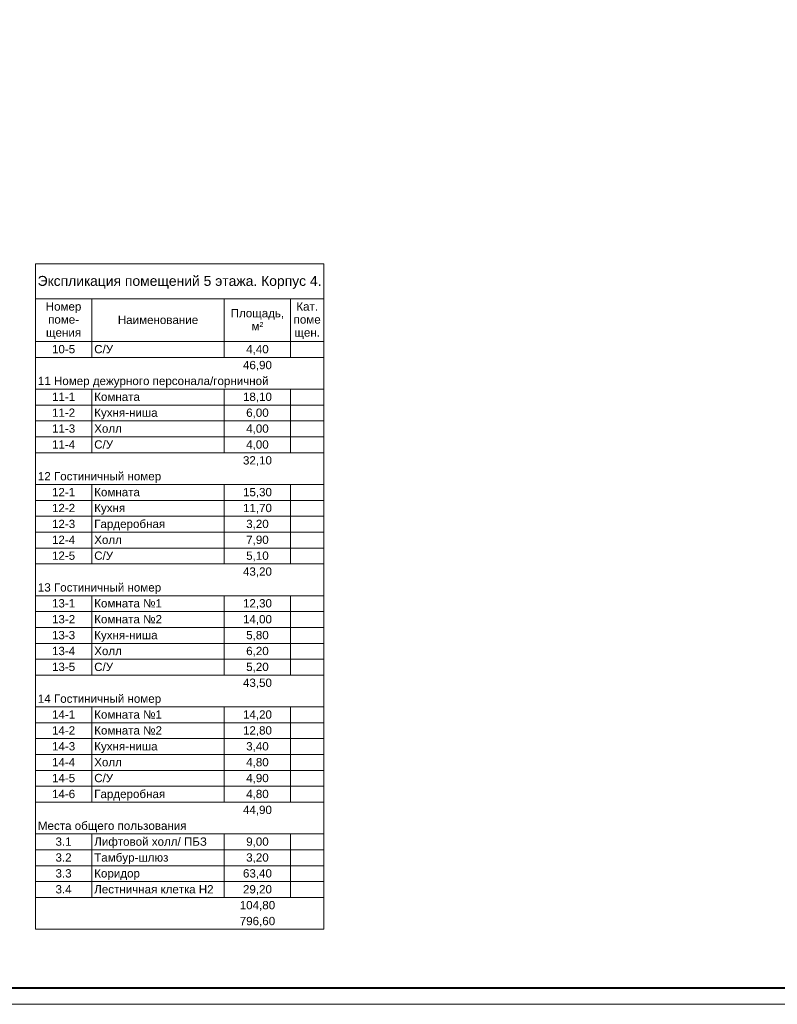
# Model space of a CAD drawing. Header units: millimetres. Extents: x -816133 to 919604, y 87941 to 147341.
# Tile 38 of 256: x -199505 to -176647, y 87941 to 117641. Entities that reach past the tile are written whole.
import ezdxf

# ---------------------------------------------------------------- set-up
doc = ezdxf.new("R2010")
doc.units = ezdxf.units.MM
doc.layers.add('A-010-M_LINE-T', color=7, linetype='Continuous', lineweight=18)
doc.layers.add('Z-000-P_SCHED', color=7, linetype='Continuous', lineweight=20)
doc.layers.add('формат', color=250, linetype='Continuous')
doc.styles.add('Arial', font='arial.ttf', dxfattribs={"width": 0.9, "height": 700})
doc.styles.add('Arial_4', font='arial.ttf', dxfattribs={"height": 3})
doc.styles.add('Arial_5', font='arial.ttf', dxfattribs={"height": 2.5})

# ---------------------------------------------------------------- blocks, each defined once
blk = doc.blocks.new('*U1162')
at = {"color": 0, "lineweight": 0}
blk.add_lwpolyline([(-841, 0), (0, 0), (0, 594), (-841, 594)], close=True, dxfattribs=at)
at = {"lineweight": 40}
blk.add_lwpolyline([(-821, 5), (-5, 5), (-5, 589), (-821, 589)], close=True, dxfattribs=at)
at = {"style": 'Arial', "width": 0.9, "flags": 8}
blk.add_attdef('FORMAT', (-36.87, 1.26), '', height=2.8, dxfattribs=at)

msp = doc.modelspace()

# ---------------------------------------------------------------- linework, layer by layer
at = {"layer": 'A-010-M_LINE-T'}
for p, q in [((-199031, 110280), (-199031, 109221)), ((-190331, 110280), (-199031, 110280)), ((-190331, 109221), (-190331, 110280)), ((-199031, 109221), (-199031, 90204)), ((-199031, 109221), (-190331, 109221)), ((-197331, 109221), (-197331, 107934)), ((-193331, 109221), (-193331, 107934)), ((-191331, 109221), (-191331, 107934)), ((-190331, 109221), (-190331, 90204)), ((-197331, 107934), (-199031, 107934)), ((-193331, 107934), (-197331, 107934)), ((-197331, 107934), (-197331, 107455)), ((-191331, 107934), (-193331, 107934)), ((-193331, 107934), (-193331, 107455)), ((-190331, 107934), (-191331, 107934)), ((-191331, 107934), (-191331, 107455)), ((-197331, 107455), (-199031, 107455)), ((-193331, 107455), (-197331, 107455)), ((-191331, 107455), (-193331, 107455)), ((-190331, 107455), (-191331, 107455)), ((-197331, 106496), (-199031, 106496)), ((-193331, 106496), (-197331, 106496)), ((-197331, 106496), (-197331, 106017)), ((-191331, 106496), (-193331, 106496)), ((-193331, 106496), (-193331, 106017)), ((-190331, 106496), (-191331, 106496)), ((-191331, 106496), (-191331, 106017)), ((-197331, 106017), (-199031, 106017)), ((-193331, 106017), (-197331, 106017)), ((-197331, 106017), (-197331, 105538)), ((-191331, 106017), (-193331, 106017)), ((-193331, 106017), (-193331, 105538)), ((-190331, 106017), (-191331, 106017)), ((-191331, 106017), (-191331, 105538)), ((-197331, 105538), (-199031, 105538)), ((-193331, 105538), (-197331, 105538)), ((-197331, 105538), (-197331, 105059)), ((-191331, 105538), (-193331, 105538)), ((-193331, 105538), (-193331, 105059)), ((-190331, 105538), (-191331, 105538)), ((-191331, 105538), (-191331, 105059)), ((-197331, 105059), (-199031, 105059)), ((-193331, 105059), (-197331, 105059)), ((-197331, 105059), (-197331, 104580)), ((-191331, 105059), (-193331, 105059)), ((-193331, 105059), (-193331, 104580)), ((-190331, 105059), (-191331, 105059)), ((-191331, 105059), (-191331, 104580)), ((-197331, 104580), (-199031, 104580)), ((-193331, 104580), (-197331, 104580)), ((-191331, 104580), (-193331, 104580)), ((-190331, 104580), (-191331, 104580)), ((-197331, 103621), (-199031, 103621)), ((-193331, 103621), (-197331, 103621)), ((-197331, 103621), (-197331, 103142)), ((-191331, 103621), (-193331, 103621)), ((-193331, 103621), (-193331, 103142)), ((-190331, 103621), (-191331, 103621)), ((-191331, 103621), (-191331, 103142)), ((-197331, 103142), (-199031, 103142)), ((-193331, 103142), (-197331, 103142)), ((-197331, 103142), (-197331, 102663)), ((-191331, 103142), (-193331, 103142)), ((-193331, 103142), (-193331, 102663)), ((-190331, 103142), (-191331, 103142)), ((-191331, 103142), (-191331, 102663)), ((-197331, 102663), (-199031, 102663)), ((-193331, 102663), (-197331, 102663)), ((-197331, 102663), (-197331, 102184)), ((-191331, 102663), (-193331, 102663)), ((-193331, 102663), (-193331, 102184)), ((-190331, 102663), (-191331, 102663)), ((-191331, 102663), (-191331, 102184)), ((-197331, 102184), (-199031, 102184)), ((-193331, 102184), (-197331, 102184)), ((-197331, 102184), (-197331, 101704)), ((-191331, 102184), (-193331, 102184)), ((-193331, 102184), (-193331, 101704)), ((-190331, 102184), (-191331, 102184)), ((-191331, 102184), (-191331, 101704)), ((-197331, 101704), (-199031, 101704)), ((-193331, 101704), (-197331, 101704)), ((-197331, 101704), (-197331, 101225)), ((-191331, 101704), (-193331, 101704)), ((-193331, 101704), (-193331, 101225)), ((-190331, 101704), (-191331, 101704)), ((-191331, 101704), (-191331, 101225)), ((-197331, 101225), (-199031, 101225)), ((-193331, 101225), (-197331, 101225)), ((-191331, 101225), (-193331, 101225)), ((-190331, 101225), (-191331, 101225)), ((-197331, 100267), (-199031, 100267)), ((-193331, 100267), (-197331, 100267)), ((-197331, 100267), (-197331, 99788)), ((-191331, 100267), (-193331, 100267)), ((-193331, 100267), (-193331, 99788)), ((-190331, 100267), (-191331, 100267)), ((-191331, 100267), (-191331, 99788)), ((-197331, 99788), (-199031, 99788)), ((-193331, 99788), (-197331, 99788)), ((-197331, 99788), (-197331, 99309)), ((-191331, 99788), (-193331, 99788)), ((-193331, 99788), (-193331, 99309)), ((-190331, 99788), (-191331, 99788)), ((-191331, 99788), (-191331, 99309)), ((-197331, 99309), (-199031, 99309)), ((-193331, 99309), (-197331, 99309)), ((-197331, 99309), (-197331, 98829)), ((-191331, 99309), (-193331, 99309)), ((-193331, 99309), (-193331, 98829)), ((-190331, 99309), (-191331, 99309)), ((-191331, 99309), (-191331, 98829)), ((-197331, 98829), (-199031, 98829)), ((-193331, 98829), (-197331, 98829)), ((-197331, 98829), (-197331, 98350)), ((-191331, 98829), (-193331, 98829)), ((-193331, 98829), (-193331, 98350)), ((-190331, 98829), (-191331, 98829)), ((-191331, 98829), (-191331, 98350)), ((-197331, 98350), (-199031, 98350)), ((-193331, 98350), (-197331, 98350)), ((-197331, 98350), (-197331, 97871)), ((-191331, 98350), (-193331, 98350)), ((-193331, 98350), (-193331, 97871)), ((-190331, 98350), (-191331, 98350)), ((-191331, 98350), (-191331, 97871)), ((-197331, 97871), (-199031, 97871)), ((-193331, 97871), (-197331, 97871)), ((-191331, 97871), (-193331, 97871)), ((-190331, 97871), (-191331, 97871)), ((-197331, 96913), (-199031, 96913)), ((-193331, 96913), (-197331, 96913)), ((-197331, 96913), (-197331, 96433)), ((-191331, 96913), (-193331, 96913)), ((-193331, 96913), (-193331, 96433)), ((-190331, 96913), (-191331, 96913)), ((-191331, 96913), (-191331, 96433)), ((-197331, 96433), (-199031, 96433)), ((-193331, 96433), (-197331, 96433)), ((-197331, 96433), (-197331, 95954)), ((-191331, 96433), (-193331, 96433)), ((-193331, 96433), (-193331, 95954)), ((-190331, 96433), (-191331, 96433)), ((-191331, 96433), (-191331, 95954)), ((-197331, 95954), (-199031, 95954)), ((-193331, 95954), (-197331, 95954)), ((-197331, 95954), (-197331, 95475)), ((-191331, 95954), (-193331, 95954)), ((-193331, 95954), (-193331, 95475)), ((-190331, 95954), (-191331, 95954)), ((-191331, 95954), (-191331, 95475)), ((-197331, 95475), (-199031, 95475)), ((-193331, 95475), (-197331, 95475)), ((-197331, 95475), (-197331, 94996)), ((-191331, 95475), (-193331, 95475)), ((-193331, 95475), (-193331, 94996)), ((-190331, 95475), (-191331, 95475)), ((-191331, 95475), (-191331, 94996)), ((-197331, 94996), (-199031, 94996)), ((-193331, 94996), (-197331, 94996)), ((-197331, 94996), (-197331, 94517)), ((-191331, 94996), (-193331, 94996)), ((-193331, 94996), (-193331, 94517)), ((-190331, 94996), (-191331, 94996)), ((-191331, 94996), (-191331, 94517)), ((-197331, 94517), (-199031, 94517)), ((-193331, 94517), (-197331, 94517)), ((-197331, 94517), (-197331, 94038)), ((-191331, 94517), (-193331, 94517)), ((-193331, 94517), (-193331, 94038)), ((-190331, 94517), (-191331, 94517)), ((-191331, 94517), (-191331, 94038)), ((-197331, 94038), (-199031, 94038)), ((-193331, 94038), (-197331, 94038)), ((-191331, 94038), (-193331, 94038)), ((-190331, 94038), (-191331, 94038)), ((-197331, 93079), (-199031, 93079)), ((-193331, 93079), (-197331, 93079)), ((-197331, 93079), (-197331, 92600)), ((-191331, 93079), (-193331, 93079)), ((-193331, 93079), (-193331, 92600)), ((-190331, 93079), (-191331, 93079)), ((-191331, 93079), (-191331, 92600)), ((-197331, 92600), (-199031, 92600)), ((-193331, 92600), (-197331, 92600)), ((-197331, 92600), (-197331, 92121)), ((-191331, 92600), (-193331, 92600)), ((-193331, 92600), (-193331, 92121)), ((-190331, 92600), (-191331, 92600)), ((-191331, 92600), (-191331, 92121)), ((-197331, 92121), (-199031, 92121)), ((-193331, 92121), (-197331, 92121)), ((-197331, 92121), (-197331, 91642)), ((-191331, 92121), (-193331, 92121)), ((-193331, 92121), (-193331, 91642)), ((-190331, 92121), (-191331, 92121)), ((-191331, 92121), (-191331, 91642)), ((-197331, 91642), (-199031, 91642)), ((-193331, 91642), (-197331, 91642)), ((-197331, 91642), (-197331, 91162)), ((-191331, 91642), (-193331, 91642)), ((-193331, 91642), (-193331, 91162)), ((-190331, 91642), (-191331, 91642)), ((-191331, 91642), (-191331, 91162)), ((-197331, 91162), (-199031, 91162)), ((-193331, 91162), (-197331, 91162)), ((-191331, 91162), (-193331, 91162)), ((-190331, 91162), (-191331, 91162)), ((-190331, 90204), (-199031, 90204))]:
    msp.add_line(p, q, dxfattribs=at)

# ---------------------------------------------------------------- block references
at = {"layer": 'формат', "xscale": 100, "yscale": 100, "zscale": 100}
msp.add_blockref('*U1162', (-143333, 87941), dxfattribs=at)

# ---------------------------------------------------------------- texts
at = {"layer": 'Z-000-P_SCHED', "line_spacing_factor": 0.941778}
for s, insert, char_height, width, attachment_point, style in [('Экспликация помещений 5 этажа. Корпус 4.', (-194681, 109912), 300, 10224.68, 2, 'Arial_4'), ('Номер\\Pпоме-\\Pщения', (-198181, 109116), 250, 1285.52, 2, 'Arial_5'), ('Кат.\\Pпоме\\Pщен.', (-190831, 109116), 250, 979.44, 2, 'Arial_5'), ('Наименование', (-195331, 108712), 250, 2895.47, 2, 'Arial_5'), ('Площадь,\\Pм\\fArial|b0|i0|c238|p34|;²', (-192331, 108914), 250, 1925.21, 2, 'Arial_5'), ('10-5', (-198181, 107828), 250, 835.59, 2, 'Arial_5'), ('С/У', (-197256, 107828), 250, 679.49, 1, 'Arial_5'), ('4,40', (-192331, 107828), 250, 814.16, 2, 'Arial_5'), ('46,90', (-192331, 107349), 250, 1046.78, 2, 'Arial_5'), ('11 Номер дежурного персонала/горничной', (-198956, 106870), 250, 8309.94, 1, 'Arial_5'), ('11-1', (-198181, 106391), 250, 835.59, 2, 'Arial_5'), ('Комната', (-197256, 106391), 250, 1646.69, 1, 'Arial_5'), ('18,10', (-192331, 106391), 250, 1046.78, 2, 'Arial_5'), ('11-2', (-198181, 105912), 250, 835.59, 2, 'Arial_5'), ('Кухня-ниша', (-197256, 105912), 250, 2271.08, 1, 'Arial_5'), ('6,00', (-192331, 105912), 250, 814.16, 2, 'Arial_5'), ('11-3', (-198181, 105433), 250, 835.59, 2, 'Arial_5'), ('4,00', (-192331, 105433), 250, 814.16, 2, 'Arial_5'), ('Холл', (-197256, 105433), 250, 994.74, 1, 'Arial_5'), ('11-4', (-198181, 104953), 250, 835.59, 2, 'Arial_5'), ('С/У', (-197256, 104953), 250, 679.49, 1, 'Arial_5'), ('4,00', (-192331, 104953), 250, 814.16, 2, 'Arial_5'), ('32,10', (-192331, 104474), 250, 1046.78, 2, 'Arial_5'), ('12 Гостиничный номер', (-198956, 103995), 250, 4444.21, 1, 'Arial_5'), ('12-1', (-198181, 103516), 250, 835.59, 2, 'Arial_5'), ('Комната', (-197256, 103516), 250, 1646.69, 1, 'Arial_5'), ('15,30', (-192331, 103516), 250, 1046.78, 2, 'Arial_5'), ('12-2', (-198181, 103037), 250, 835.59, 2, 'Arial_5'), ('Кухня', (-197256, 103037), 250, 1104.93, 1, 'Arial_5'), ('11,70', (-192331, 103037), 250, 1046.78, 2, 'Arial_5'), ('12-3', (-198181, 102557), 250, 835.59, 2, 'Arial_5'), ('Гардеробная', (-197256, 102557), 250, 2558.79, 1, 'Arial_5'), ('3,20', (-192331, 102557), 250, 814.16, 2, 'Arial_5'), ('12-4', (-198181, 102078), 250, 835.59, 2, 'Arial_5'), ('Холл', (-197256, 102078), 250, 994.74, 1, 'Arial_5'), ('7,90', (-192331, 102078), 250, 814.16, 2, 'Arial_5'), ('12-5', (-198181, 101599), 250, 835.59, 2, 'Arial_5'), ('С/У', (-197256, 101599), 250, 679.49, 1, 'Arial_5'), ('5,10', (-192331, 101599), 250, 814.16, 2, 'Arial_5'), ('43,20', (-192331, 101120), 250, 1046.78, 2, 'Arial_5'), ('13 Гостиничный номер', (-198956, 100641), 250, 4444.21, 1, 'Arial_5'), ('13-1', (-198181, 100162), 250, 835.59, 2, 'Arial_5'), ('Комната №1', (-197256, 100162), 250, 2442.48, 1, 'Arial_5'), ('12,30', (-192331, 100162), 250, 1046.78, 2, 'Arial_5'), ('13-2', (-198181, 99682), 250, 835.59, 2, 'Arial_5'), ('Комната №2', (-197256, 99682), 250, 2442.48, 1, 'Arial_5'), ('14,00', (-192331, 99682), 250, 1046.78, 2, 'Arial_5'), ('13-3', (-198181, 99203), 250, 835.59, 2, 'Arial_5'), ('Кухня-ниша', (-197256, 99203), 250, 2271.08, 1, 'Arial_5'), ('5,80', (-192331, 99203), 250, 814.16, 2, 'Arial_5'), ('13-4', (-198181, 98724), 250, 835.59, 2, 'Arial_5'), ('Холл', (-197256, 98724), 250, 994.74, 1, 'Arial_5'), ('6,20', (-192331, 98724), 250, 814.16, 2, 'Arial_5'), ('13-5', (-198181, 98245), 250, 835.59, 2, 'Arial_5'), ('С/У', (-197256, 98245), 250, 679.49, 1, 'Arial_5'), ('5,20', (-192331, 98245), 250, 814.16, 2, 'Arial_5'), ('43,50', (-192331, 97766), 250, 1046.78, 2, 'Arial_5'), ('14 Гостиничный номер', (-198956, 97286), 250, 4444.21, 1, 'Arial_5'), ('14-1', (-198181, 96807), 250, 835.59, 2, 'Arial_5'), ('Комната №1', (-197256, 96807), 250, 2442.48, 1, 'Arial_5'), ('14,20', (-192331, 96807), 250, 1046.78, 2, 'Arial_5'), ('14-2', (-198181, 96328), 250, 835.59, 2, 'Arial_5'), ('Комната №2', (-197256, 96328), 250, 2442.48, 1, 'Arial_5'), ('12,80', (-192331, 96328), 250, 1046.78, 2, 'Arial_5'), ('14-3', (-198181, 95849), 250, 835.59, 2, 'Arial_5'), ('Кухня-ниша', (-197256, 95849), 250, 2271.08, 1, 'Arial_5'), ('3,40', (-192331, 95849), 250, 814.16, 2, 'Arial_5'), ('14-4', (-198181, 95370), 250, 835.59, 2, 'Arial_5'), ('Холл', (-197256, 95370), 250, 994.74, 1, 'Arial_5'), ('4,80', (-192331, 95370), 250, 814.16, 2, 'Arial_5'), ('14-5', (-198181, 94891), 250, 835.59, 2, 'Arial_5'), ('С/У', (-197256, 94891), 250, 679.49, 1, 'Arial_5'), ('4,90', (-192331, 94891), 250, 814.16, 2, 'Arial_5'), ('14-6', (-198181, 94411), 250, 835.59, 2, 'Arial_5'), ('Гардеробная', (-197256, 94411), 250, 2558.79, 1, 'Arial_5'), ('4,80', (-192331, 94411), 250, 814.16, 2, 'Arial_5'), ('44,90', (-192331, 93932), 250, 1046.78, 2, 'Arial_5'), ('Места общего пользования', (-198956, 93453), 250, 5356.32, 1, 'Arial_5'), ('3.1', (-198181, 92974), 250, 581.54, 2, 'Arial_5'), ('Лифтовой холл/ ПБЗ', (-197256, 92974), 250, 4052.44, 1, 'Arial_5'), ('9,00', (-192331, 92974), 250, 814.16, 2, 'Arial_5'), ('3.2', (-198181, 92495), 250, 581.54, 2, 'Arial_5'), ('Тамбур-шлюз', (-197256, 92495), 250, 2659.79, 1, 'Arial_5'), ('3,20', (-192331, 92495), 250, 814.16, 2, 'Arial_5'), ('3.3', (-198181, 92016), 250, 581.54, 2, 'Arial_5'), ('Коридор', (-197256, 92016), 250, 1646.69, 1, 'Arial_5'), ('63,40', (-192331, 92016), 250, 1046.78, 2, 'Arial_5'), ('3.4', (-198181, 91536), 250, 581.54, 2, 'Arial_5'), ('Лестничная клетка Н2', (-197256, 91536), 250, 4300.36, 1, 'Arial_5'), ('29,20', (-192331, 91536), 250, 1046.78, 2, 'Arial_5'), ('104,80', (-192331, 91057), 250, 1279.39, 2, 'Arial_5'), ('796,60', (-192331, 90578), 250, 1279.39, 2, 'Arial_5')]:
    msp.add_mtext(s, dxfattribs=dict(at, insert=insert, char_height=char_height, width=width, attachment_point=attachment_point, style=style))

doc.saveas('drawing.dxf')
